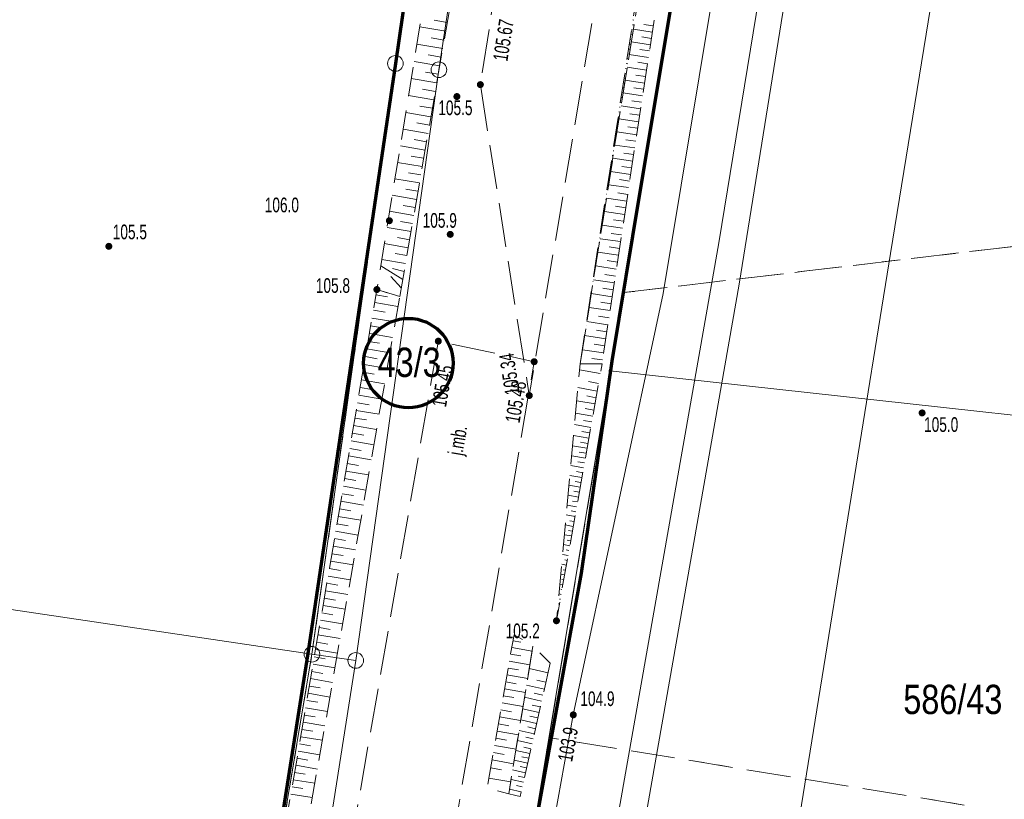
# Model space of a CAD drawing. Header units: inches. Extents: x 6497603 to 6502483, y 5925790 to 5934357.
# Tile 204 of 256: x 6500959 to 6501009, y 5926547 to 5926587. Entities that reach past the tile are written whole.
import ezdxf
from ezdxf.enums import TextEntityAlignment as Align

# ---------------------------------------------------------------- set-up
doc = ezdxf.new("R2010")
doc.units = ezdxf.units.IN
doc.header["$MEASUREMENT"] = 0
for name, pattern in [('1.5_0.75', [2.25, 1.5, -0.75]), ('2.25_0.75', [3, 2.25, -0.75]), ('219-1000', [0, 0]), ('egkk-1000', [3, 2.25, -0.75]), ('egug-1000', [1.5, 0.75, -0.75])]:
    doc.linetypes.add(name, pattern=pattern)
for name, color, linetype in [('000 Inne (niezydentyfikowane)', 7, 'Continuous'), ('202-punkt graniczny', 7, 'Continuous'), ('203-punkt graniczny', 7, 'Continuous'), ('211-numer działki ewidencyjnej', 7, 'Continuous'), ('217-kontur klasyfikacyjny', 7, 'Continuous'), ('218-kontur użytku gruntowego', 7, 'Continuous'), ('219-działka ewidencyjna', 7, 'Continuous'), ('jezdnia', 7, 'Continuous'), ('jezdnia-Atr17', 7, 'Continuous'), ('pikieta naturalna', 7, 'Continuous'), ('pikieta naturalna-Atr2', 7, 'Continuous'), ('pikieta sztuczna', 7, 'Continuous'), ('pikieta sztuczna-Atr2', 7, 'Continuous'), ('przewód kanalizacyjny', 7, 'Continuous'), ('przewód telekomunikacyjny podziemny', 7, 'Continuous'), ('przewód wodociągowy', 7, 'Continuous'), ('rzędna', 7, 'Continuous'), ('rzędna-Atr2', 7, 'Continuous'), ('skarpa nieumocniona', 7, 'Continuous')]:
    doc.layers.add(name, color=color, linetype=linetype)
doc.styles.get("Standard").update_dxf_attribs({"font": 'arial.ttf'})

# ---------------------------------------------------------------- blocks, each defined once
blk = doc.blocks.new('202')
at = {"color": 0, "linetype": 'Continuous', "lineweight": 0}
blk.add_circle((0, 0), 0.4, dxfattribs=at)
blk = doc.blocks.new('203')
at = {"linetype": 'Continuous', "lineweight": 0}
h = blk.add_hatch(color=0, dxfattribs=at)
edge = h.paths.add_edge_path()
edge.add_arc((0, 0), 0.09, 0, 360)
blk = doc.blocks.new('PW01')
at = {"linetype": 'Continuous', "lineweight": 13}
h = blk.add_hatch(color=0, dxfattribs=at)
edge = h.paths.add_edge_path()
edge.add_arc((0, 0), 0.18, 0, 360)

msp = doc.modelspace()

# ---------------------------------------------------------------- linework, layer by layer
at = {"color": 6, "lineweight": 70}
for points in [[(6501014.288, 5926803.269), (6501007.497, 5926761.792), (6501000.65, 5926723.114), (6500995.925, 5926696.36), (6500990.02, 5926661.92), (6500987.8, 5926647.455), (6500983.344, 5926617.376), (6500978.86, 5926589.52), (6500978.12, 5926584.44), (6500973.634, 5926554.262), (6500970.055, 5926531.585), (6500966.598, 5926510.957), (6500966.316, 5926508.932), (6500961.94, 5926483.39), (6500959.883, 5926470.656), (6500972.298, 5926468.045), (6500973.53, 5926475.65)], [(6500973.53, 5926475.25), (6500978.247, 5926503.835), (6500980.53, 5926517.48), (6500984.541, 5926541.433), (6500987.622, 5926558.382), (6500989.197, 5926569.209), (6500990.613, 5926577.773), (6500993.84, 5926597.08), (6500998.11, 5926622.62), (6501002.854, 5926651.083), (6501004.73, 5926664.74), (6501012.001, 5926705.671), (6501019.077, 5926747.779), (6501021.004, 5926759.578), (6501025.838, 5926782.648)]]:
    msp.add_lwpolyline(points, dxfattribs=at)
at = {"color": 5, "lineweight": 70}
msp.add_circle((6500978.779, 5926569.12), 2.284, dxfattribs=at)
at = {"layer": '000 Inne (niezydentyfikowane)', "color": 7, "linetype": 'Continuous', "lineweight": 18, "flags": 128}
for points in [[(6500980.77, 5926586.53), (6500980.1, 5926586.65)], [(6500990.26, 5926586.67), (6500990.31, 5926586.66)], [(6500980.69, 5926586.09), (6500979.36, 5926586.32)], [(6500990.19, 5926586.17), (6500990.23, 5926586.16)], [(6500990.23, 5926586.42), (6500990.31, 5926586.41)], [(6500991.25, 5926586.05), (6500990.28, 5926586.19)], [(6500991.29, 5926586.37), (6500990.81, 5926586.44)], [(6500980.61, 5926585.64), (6500979.95, 5926585.76)], [(6500990.11, 5926585.68), (6500990.15, 5926585.67)], [(6500990.15, 5926585.92), (6500990.23, 5926585.91)], [(6500991.15, 5926585.4), (6500990.18, 5926585.55)], [(6500991.2, 5926585.72), (6500990.71, 5926585.8)], [(6500980.54, 5926585.2), (6500979.22, 5926585.43)], [(6500990.03, 5926585.18), (6500990.08, 5926585.17)], [(6500990.07, 5926585.43), (6500990.16, 5926585.42)], [(6500991.1, 5926585.08), (6500990.61, 5926585.15)], [(6500980.38, 5926584.32), (6500979.07, 5926584.55)], [(6500980.46, 5926584.76), (6500979.8, 5926584.88)], [(6500989.96, 5926584.69), (6500990, 5926584.68)], [(6500990, 5926584.93), (6500990.08, 5926584.92)], [(6500991.05, 5926584.75), (6500990.07, 5926584.9)], [(6500991, 5926584.43), (6500990.51, 5926584.5)], [(6500980.31, 5926583.89), (6500979.66, 5926584)], [(6500989.88, 5926584.19), (6500989.92, 5926584.18)], [(6500989.92, 5926584.44), (6500990, 5926584.43)], [(6500990.95, 5926584.1), (6500989.97, 5926584.25)], [(6500980.23, 5926583.45), (6500978.93, 5926583.67)], [(6500989.81, 5926583.69), (6500989.84, 5926583.69)], [(6500989.84, 5926583.94), (6500989.92, 5926583.93)], [(6500990.85, 5926583.44), (6500989.87, 5926583.59)], [(6500990.9, 5926583.77), (6500990.41, 5926583.85)], [(6500980.16, 5926583.01), (6500979.51, 5926583.13)], [(6500989.73, 5926583.2), (6500989.77, 5926583.19)], [(6500989.77, 5926583.45), (6500989.84, 5926583.44)], [(6500990.8, 5926583.12), (6500990.31, 5926583.19)], [(6500980.08, 5926582.58), (6500978.79, 5926582.81)], [(6500989.65, 5926582.7), (6500989.69, 5926582.7)], [(6500989.69, 5926582.95), (6500989.76, 5926582.94)], [(6500990.75, 5926582.79), (6500989.76, 5926582.94)], [(6500990.7, 5926582.46), (6500990.21, 5926582.53)], [(6500980.01, 5926582.15), (6500979.36, 5926582.26)], [(6500989.58, 5926582.21), (6500989.61, 5926582.2)], [(6500989.62, 5926582.46), (6500989.68, 5926582.45)], [(6500990.65, 5926582.12), (6500989.66, 5926582.28)], [(6500979.93, 5926581.72), (6500978.65, 5926581.94)], [(6500989.5, 5926581.71), (6500989.53, 5926581.71)], [(6500989.54, 5926581.96), (6500989.6, 5926581.95)], [(6500990.55, 5926581.46), (6500989.55, 5926581.61)], [(6500990.6, 5926581.79), (6500990.1, 5926581.87)], [(6500979.79, 5926580.86), (6500978.51, 5926581.08)], [(6500979.86, 5926581.29), (6500979.22, 5926581.4)], [(6500989.39, 5926580.97), (6500989.45, 5926580.96)], [(6500989.43, 5926581.22), (6500989.46, 5926581.21)], [(6500989.46, 5926581.46), (6500989.53, 5926581.46)], [(6500990.5, 5926581.13), (6500990, 5926581.2)], [(6500979.71, 5926580.44), (6500979.08, 5926580.55)], [(6500989.31, 5926580.47), (6500989.37, 5926580.47)], [(6500989.35, 5926580.72), (6500989.38, 5926580.72)], [(6500990.45, 5926580.79), (6500989.44, 5926580.94)], [(6500990.4, 5926580.46), (6500989.9, 5926580.53)], [(6500979.64, 5926580.01), (6500978.37, 5926580.23)], [(6500989.24, 5926579.98), (6500989.29, 5926579.97)], [(6500989.27, 5926580.23), (6500989.3, 5926580.22)], [(6500990.35, 5926580.12), (6500989.34, 5926580.27)], [(6500979.56, 5926579.59), (6500978.93, 5926579.7)], [(6500989.16, 5926579.48), (6500989.21, 5926579.47)], [(6500989.2, 5926579.73), (6500989.22, 5926579.73)], [(6500990.25, 5926579.45), (6500989.23, 5926579.6)], [(6500990.3, 5926579.78), (6500989.79, 5926579.86)], [(6500979.49, 5926579.17), (6500978.23, 5926579.38)], [(6500989.08, 5926578.99), (6500989.13, 5926578.98)], [(6500989.12, 5926579.24), (6500989.15, 5926579.23)], [(6500990.2, 5926579.11), (6500989.69, 5926579.18)], [(6500979.35, 5926578.33), (6500978.09, 5926578.54)], [(6500979.42, 5926578.75), (6500978.79, 5926578.85)], [(6500989.01, 5926578.49), (6500989.05, 5926578.48)], [(6500989.04, 5926578.74), (6500989.07, 5926578.74)], [(6500990.15, 5926578.77), (6500989.12, 5926578.92)], [(6500990.09, 5926578.43), (6500989.58, 5926578.5)], [(6500979.27, 5926577.91), (6500978.65, 5926578.02)], [(6500988.93, 5926578), (6500988.98, 5926577.99)], [(6500988.97, 5926578.24), (6500988.99, 5926578.24)], [(6500990.04, 5926578.09), (6500989.02, 5926578.24)], [(6500979.2, 5926577.49), (6500977.96, 5926577.71)], [(6500988.85, 5926577.5), (6500988.9, 5926577.49)], [(6500988.89, 5926577.75), (6500988.91, 5926577.75)], [(6500989.94, 5926577.4), (6500988.91, 5926577.56)], [(6500989.99, 5926577.74), (6500989.48, 5926577.82)], [(6500979.13, 5926577.08), (6500978.51, 5926577.18)], [(6500988.78, 5926577.01), (6500988.82, 5926577)], [(6500988.82, 5926577.25), (6500988.84, 5926577.25)], [(6500989.89, 5926577.06), (6500989.37, 5926577.14)], [(6500979.06, 5926576.66), (6500977.82, 5926576.88)], [(6500988.7, 5926576.51), (6500988.74, 5926576.5)], [(6500988.74, 5926576.76), (6500988.76, 5926576.76)], [(6500989.83, 5926576.71), (6500988.8, 5926576.87)], [(6500989.78, 5926576.37), (6500989.26, 5926576.45)], [(6500978.92, 5926575.84), (6500977.69, 5926576.05)], [(6500978.99, 5926576.25), (6500978.37, 5926576.36)], [(6500988.63, 5926576.01), (6500988.66, 5926576.01)], [(6500988.66, 5926576.26), (6500988.68, 5926576.26)], [(6500989.73, 5926576.02), (6500988.69, 5926576.18)], [(6500978.84, 5926575.43), (6500978.23, 5926575.54)], [(6500988.55, 5926575.52), (6500988.58, 5926575.51)], [(6500989.62, 5926575.33), (6500988.58, 5926575.48)], [(6500988.59, 5926575.77), (6500988.6, 5926575.76)], [(6500989.68, 5926575.67), (6500989.15, 5926575.75)], [(6500978.77, 5926575.02), (6500977.55, 5926575.23)], [(6500988.47, 5926575.02), (6500988.5, 5926575.02)], [(6500988.51, 5926575.27), (6500988.53, 5926575.27)], [(6500989.57, 5926574.98), (6500989.05, 5926575.06)], [(6500978.63, 5926574.21), (6500977.42, 5926574.42)], [(6500978.7, 5926574.62), (6500978.1, 5926574.72)], [(6500988.4, 5926574.53), (6500988.42, 5926574.52)], [(6500988.44, 5926574.78), (6500988.45, 5926574.77)], [(6500989.52, 5926574.63), (6500988.47, 5926574.79)], [(6500978.49, 5926573.4), (6500977.37, 5926574.1)], [(6500978.56, 5926573.81), (6500977.97, 5926573.95)], [(6500988.32, 5926574.03), (6500988.35, 5926574.03)], [(6500988.36, 5926574.28), (6500988.37, 5926574.28)], [(6500989.41, 5926573.93), (6500988.36, 5926574.09)], [(6500989.47, 5926574.28), (6500988.94, 5926574.36)], [(6500978.42, 5926572.97), (6500977.89, 5926573.54)], [(6500988.25, 5926573.54), (6500988.27, 5926573.53)], [(6500988.28, 5926573.79), (6500988.3, 5926573.78)], [(6500989.36, 5926573.57), (6500988.83, 5926573.65)], [(6500988.17, 5926573.04), (6500988.19, 5926573.04)], [(6500988.21, 5926573.29), (6500988.22, 5926573.29)], [(6500989.31, 5926573.22), (6500988.24, 5926573.38)], [(6500989.25, 5926572.87), (6500988.72, 5926572.95)], [(6500977.12, 5926572.61), (6500977.72, 5926572.51)], [(6500988.09, 5926572.55), (6500988.11, 5926572.54)], [(6500988.13, 5926572.79), (6500988.14, 5926572.79)], [(6500989.2, 5926572.51), (6500988.13, 5926572.67)], [(6500977.06, 5926572.22), (6500978.25, 5926572.01)], [(6500988.02, 5926572.05), (6500988.03, 5926572.05)], [(6500989.09, 5926571.8), (6500988.02, 5926571.96)], [(6500988.05, 5926572.3), (6500988.06, 5926572.3)], [(6500989.15, 5926572.15), (6500988.61, 5926572.24)], [(6500976.92, 5926571.42), (6500978.11, 5926571.22)], [(6500976.99, 5926571.82), (6500977.59, 5926571.72)], [(6500987.94, 5926571.56), (6500987.95, 5926571.55)], [(6500987.98, 5926571.8), (6500987.99, 5926571.8)], [(6500989.04, 5926571.44), (6500988.5, 5926571.52)], [(6500976.85, 5926571.03), (6500977.45, 5926570.92)], [(6500987.86, 5926571.06), (6500987.87, 5926571.06)], [(6500987.9, 5926571.31), (6500987.91, 5926571.31)], [(6500988.98, 5926571.08), (6500987.9, 5926571.25)], [(6500976.79, 5926570.63), (6500977.97, 5926570.43)], [(6500987.79, 5926570.57), (6500987.8, 5926570.56)], [(6500988.87, 5926570.36), (6500987.79, 5926570.53)], [(6500988.93, 5926570.72), (6500988.39, 5926570.8)], [(6500976.72, 5926570.23), (6500977.31, 5926570.13)], [(6500987.71, 5926570.07), (6500987.72, 5926570.07)], [(6500988.82, 5926570), (6500988.28, 5926570.08)], [(6500976.59, 5926569.45), (6500977.18, 5926569.34)], [(6500976.65, 5926569.84), (6500977.84, 5926569.64)], [(6500987.67, 5926569.82), (6500987.68, 5926569.82)], [(6500988.76, 5926569.64), (6500987.68, 5926569.8)], [(6500976.52, 5926569.05), (6500977.7, 5926568.85)], [(6500988.71, 5926569.28), (6500988.16, 5926569.36)], [(6500976.45, 5926568.66), (6500977.04, 5926568.56)], [(6500988.59, 5926568.59), (6500987.53, 5926568.78)], [(6500976.38, 5926568.27), (6500977.56, 5926568.06)], [(6500988.5, 5926568.08), (6500987.99, 5926568.17)], [(6500976.25, 5926567.48), (6500977.43, 5926567.28)], [(6500976.32, 5926567.87), (6500976.91, 5926567.77)], [(6500988.43, 5926567.69), (6500987.45, 5926567.87)], [(6500988.37, 5926567.35), (6500987.9, 5926567.44)], [(6500976.18, 5926567.09), (6500976.77, 5926566.99)], [(6500988.32, 5926567.03), (6500987.39, 5926567.19)], [(6500976.12, 5926566.7), (6500977.29, 5926566.5)], [(6500988.21, 5926566.41), (6500987.33, 5926566.56)], [(6500988.26, 5926566.71), (6500987.81, 5926566.79)], [(6500975.98, 5926565.92), (6500977.15, 5926565.72)], [(6500976.05, 5926566.31), (6500976.64, 5926566.21)], [(6500988.1, 5926565.83), (6500987.27, 5926565.97)], [(6500988.15, 5926566.11), (6500987.73, 5926566.19)], [(6500975.92, 5926565.53), (6500976.5, 5926565.43)], [(6500988.01, 5926565.28), (6500987.22, 5926565.42)], [(6500988.05, 5926565.55), (6500987.65, 5926565.62)], [(6500975.85, 5926565.14), (6500977.02, 5926564.94)], [(6500987.91, 5926564.76), (6500987.17, 5926564.89)], [(6500987.96, 5926565.01), (6500987.58, 5926565.08)], [(6500975.72, 5926564.37), (6500976.88, 5926564.17)], [(6500975.79, 5926564.75), (6500976.37, 5926564.65)], [(6500987.83, 5926564.26), (6500987.13, 5926564.38)], [(6500987.87, 5926564.51), (6500987.51, 5926564.57)], [(6500975.65, 5926563.98), (6500976.23, 5926563.88)], [(6500987.74, 5926563.76), (6500987.08, 5926563.88)], [(6500987.78, 5926564.01), (6500987.44, 5926564.07)], [(6500975.59, 5926563.59), (6500976.75, 5926563.4)], [(6500987.65, 5926563.26), (6500987.03, 5926563.37)], [(6500987.69, 5926563.51), (6500987.38, 5926563.57)], [(6500975.52, 5926563.21), (6500976.1, 5926563.11)], [(6500987.56, 5926562.77), (6500986.99, 5926562.87)], [(6500987.6, 5926563.01), (6500987.31, 5926563.07)], [(6500975.39, 5926562.44), (6500975.97, 5926562.34)], [(6500975.46, 5926562.82), (6500976.61, 5926562.62)], [(6500987.47, 5926562.27), (6500986.94, 5926562.36)], [(6500987.52, 5926562.52), (6500987.24, 5926562.57)], [(6500975.33, 5926562.05), (6500976.48, 5926561.86)], [(6500987.38, 5926561.77), (6500986.89, 5926561.86)], [(6500987.43, 5926562.02), (6500987.17, 5926562.06)], [(6500975.26, 5926561.67), (6500975.84, 5926561.57)], [(6500987.3, 5926561.27), (6500986.85, 5926561.35)], [(6500987.34, 5926561.52), (6500987.11, 5926561.56)], [(6500975.13, 5926560.9), (6500975.7, 5926560.8)], [(6500975.2, 5926561.28), (6500976.35, 5926561.09)], [(6500987.21, 5926560.77), (6500986.8, 5926560.85)], [(6500987.25, 5926561.02), (6500987.04, 5926561.06)], [(6500975.06, 5926560.52), (6500976.21, 5926560.32)], [(6500987.12, 5926560.28), (6500986.76, 5926560.34)], [(6500987.16, 5926560.53), (6500986.97, 5926560.56)], [(6500975, 5926560.14), (6500975.57, 5926560.04)], [(6500987.03, 5926559.78), (6500986.71, 5926559.84)], [(6500987.07, 5926560.03), (6500986.9, 5926560.06)], [(6500974.87, 5926559.37), (6500975.44, 5926559.28)], [(6500974.93, 5926559.76), (6500976.08, 5926559.56)], [(6500986.94, 5926559.28), (6500986.66, 5926559.33)], [(6500986.99, 5926559.53), (6500986.84, 5926559.56)], [(6500974.81, 5926558.99), (6500975.95, 5926558.8)], [(6500986.85, 5926558.78), (6500986.62, 5926558.83)], [(6500986.9, 5926559.03), (6500986.77, 5926559.06)], [(6500974.74, 5926558.61), (6500975.31, 5926558.52)], [(6500986.77, 5926558.29), (6500986.57, 5926558.32)], [(6500986.81, 5926558.53), (6500986.7, 5926558.55)], [(6500974.61, 5926557.86), (6500975.18, 5926557.76)], [(6500974.68, 5926558.23), (6500975.81, 5926558.04)], [(6500986.68, 5926557.79), (6500986.52, 5926557.82)], [(6500986.72, 5926558.04), (6500986.63, 5926558.05)], [(6500974.55, 5926557.48), (6500975.68, 5926557.28)], [(6500986.59, 5926557.29), (6500986.48, 5926557.31)], [(6500986.63, 5926557.54), (6500986.57, 5926557.55)], [(6500974.48, 5926557.1), (6500975.05, 5926557)], [(6500986.5, 5926556.79), (6500986.43, 5926556.81)], [(6500986.55, 5926557.04), (6500986.5, 5926557.05)], [(6500974.35, 5926556.35), (6500974.92, 5926556.25)], [(6500974.42, 5926556.72), (6500975.55, 5926556.53)], [(6500986.41, 5926556.29), (6500986.38, 5926556.3)], [(6500986.46, 5926556.54), (6500986.43, 5926556.55)], [(6500974.29, 5926555.97), (6500975.42, 5926555.78)], [(6500986.37, 5926556.05), (6500986.36, 5926556.05)], [(6500974.23, 5926555.59), (6500974.79, 5926555.5)], [(6500974.1, 5926554.84), (6500974.66, 5926554.75)], [(6500974.16, 5926555.22), (6500975.29, 5926555.03)], [(6500984.13, 5926554.92), (6500984.53, 5926554.85)], [(6500984.18, 5926555.21), (6500984.23, 5926555.2)], [(6500974.03, 5926554.47), (6500975.16, 5926554.28)], [(6500984.07, 5926554.58), (6500985.11, 5926554.39)], [(6500973.97, 5926554.09), (6500974.53, 5926554)], [(6500983.94, 5926553.88), (6500984.99, 5926553.69)], [(6500984, 5926554.23), (6500984.53, 5926554.14)], [(6500973.84, 5926553.35), (6500974.4, 5926553.25)], [(6500973.91, 5926553.72), (6500975.03, 5926553.53)], [(6500983.88, 5926553.52), (6500984.41, 5926553.43)], [(6500985.92, 5926553.28), (6500984.96, 5926553.5)], [(6500973.78, 5926552.98), (6500974.9, 5926552.79)], [(6500983.76, 5926552.82), (6500984.29, 5926552.72)], [(6500983.82, 5926553.17), (6500984.88, 5926552.99)], [(6500985.81, 5926552.8), (6500985.35, 5926552.9)], [(6500973.72, 5926552.6), (6500974.27, 5926552.51)], [(6500983.7, 5926552.46), (6500984.76, 5926552.28)], [(6500985.73, 5926552.45), (6500984.82, 5926552.65)], [(6500973.59, 5926551.86), (6500974.15, 5926551.77)], [(6500973.65, 5926552.23), (6500974.77, 5926552.04)], [(6500983.63, 5926552.11), (6500984.17, 5926552.01)], [(6500985.59, 5926551.83), (6500984.72, 5926552.03)], [(6500985.66, 5926552.13), (6500985.21, 5926552.23)], [(6500973.53, 5926551.49), (6500974.64, 5926551.3)], [(6500983.51, 5926551.39), (6500984.05, 5926551.29)], [(6500983.57, 5926551.75), (6500984.64, 5926551.56)], [(6500985.46, 5926551.25), (6500984.62, 5926551.44)], [(6500985.53, 5926551.54), (6500985.1, 5926551.63)], [(6500973.46, 5926551.12), (6500974.02, 5926551.03)], [(6500983.44, 5926551.03), (6500984.52, 5926550.84)], [(6500985.33, 5926550.69), (6500984.53, 5926550.87)], [(6500985.4, 5926550.97), (6500984.99, 5926551.06)], [(6500973.34, 5926550.38), (6500973.89, 5926550.29)], [(6500973.4, 5926550.75), (6500974.51, 5926550.56)], [(6500983.32, 5926550.3), (6500984.41, 5926550.11)], [(6500983.38, 5926550.67), (6500983.92, 5926550.57)], [(6500985.21, 5926550.16), (6500984.44, 5926550.33)], [(6500985.27, 5926550.42), (6500984.88, 5926550.51)], [(6500973.28, 5926550.01), (6500974.38, 5926549.83)], [(6500983.25, 5926549.94), (6500983.8, 5926549.84)], [(6500985.1, 5926549.64), (6500984.36, 5926549.81)], [(6500985.16, 5926549.9), (6500984.78, 5926549.98)], [(6500973.15, 5926549.28), (6500974.25, 5926549.09)], [(6500973.21, 5926549.65), (6500973.77, 5926549.55)], [(6500983.19, 5926549.57), (6500984.29, 5926549.38)], [(6500984.99, 5926549.15), (6500984.27, 5926549.31)], [(6500985.04, 5926549.39), (6500984.68, 5926549.48)], [(6500973.09, 5926548.91), (6500973.64, 5926548.82)], [(6500983.06, 5926548.83), (6500984.16, 5926548.63)], [(6500983.13, 5926549.2), (6500983.68, 5926549.11)], [(6500984.88, 5926548.66), (6500984.19, 5926548.82)], [(6500984.93, 5926548.91), (6500984.58, 5926548.99)], [(6500973.03, 5926548.55), (6500974.13, 5926548.36)], [(6500982.99, 5926548.42), (6500983.54, 5926548.32)], [(6500984.77, 5926548.17), (6500984.11, 5926548.32)], [(6500984.82, 5926548.42), (6500984.49, 5926548.49)], [(6500972.9, 5926547.81), (6500974, 5926547.63)], [(6500972.96, 5926548.18), (6500973.51, 5926548.09)], [(6500982.9, 5926547.89), (6500984.01, 5926547.7)], [(6500984.66, 5926547.69), (6500984.03, 5926547.83)], [(6500984.71, 5926547.93), (6500984.39, 5926548)], [(6500972.84, 5926547.45), (6500973.39, 5926547.36)], [(6500984.55, 5926547.2), (6500983.95, 5926547.33)], [(6500984.6, 5926547.44), (6500984.3, 5926547.51)], [(6500972.78, 5926547.08), (6500973.87, 5926546.9)], [(6500984.49, 5926546.95), (6500984.34, 5926546.99)]]:
    msp.add_lwpolyline(points, dxfattribs=at)
at = {"layer": '217-kontur klasyfikacyjny', "color": 3, "linetype": 'egkk-1000', "lineweight": 18, "flags": 128}
for points in [[(6501005.13, 5926664.74), (6500989.77, 5926572.72)], [(6500978.12, 5926584.44), (6500978.86, 5926589.52)], [(6500973.85, 5926554.23), (6500978.12, 5926584.44)], [(6500989.77, 5926572.72), (6501081.2, 5926583.56)], [(6500989.77, 5926572.72), (6500985.97, 5926549.97)], [(6500966.26, 5926508.94), (6500973.85, 5926554.23)], [(6500985.97, 5926549.97), (6500980.53, 5926517.48)], [(6501119.71, 5926528.22), (6500985.97, 5926549.97)]]:
    msp.add_lwpolyline(points, dxfattribs=at)
at = {"layer": '218-kontur użytku gruntowego', "color": 3, "linetype": 'egug-1000', "lineweight": 18, "flags": 128}
for points in [[(6501005.13, 5926664.74), (6500989.77, 5926572.72)], [(6500978.12, 5926584.44), (6500978.86, 5926589.52)], [(6500973.85, 5926554.23), (6500978.12, 5926584.44)], [(6501081.2, 5926583.56), (6500989.77, 5926572.72)], [(6500989.77, 5926572.72), (6500985.97, 5926549.97)], [(6500966.26, 5926508.94), (6500973.85, 5926554.23)], [(6500985.97, 5926549.97), (6500980.53, 5926517.48)], [(6501119.71, 5926528.22), (6500985.97, 5926549.97)]]:
    msp.add_lwpolyline(points, dxfattribs=at)
at = {"layer": '219-działka ewidencyjna', "color": 3, "linetype": '219-1000', "lineweight": 18, "flags": 128}
for points in [[(6500973.85, 5926554.23), (6500643.25, 5926603.37)], [(6500989.1, 5926568.73), (6500993.84, 5926597.08)], [(6500978.86, 5926589.52), (6500978.12, 5926584.44)], [(6500981.09, 5926589.08), (6500980.34, 5926584.12)], [(6500978.12, 5926584.44), (6500973.85, 5926554.23)], [(6500980.34, 5926584.12), (6500976.09, 5926553.91)], [(6500984.35, 5926540.33), (6500989.1, 5926568.73)], [(6500989.1, 5926568.73), (6501028.44, 5926564.39)], [(6500973.85, 5926554.23), (6500966.26, 5926508.94)], [(6500976.09, 5926553.91), (6500968.99, 5926508.56)], [(6500976.09, 5926553.91), (6500973.85, 5926554.23)]]:
    msp.add_lwpolyline(points, dxfattribs=at)
at = {"layer": 'jezdnia', "color": 7, "linetype": '2.25_0.75', "lineweight": 18, "flags": 128}
for points in [[(6501025.32, 5926915.88), (6501030.82, 5926916.01), (6501032.38, 5926904.7), (6501033.21, 5926895.61), (6501033.62, 5926886.59), (6501033.86, 5926880.46), (6501033.77, 5926866.21), (6501033.01, 5926852.22), (6501031.2, 5926836.42), (6501028.13, 5926818.02), (6501026.18, 5926806.98), (6501020.84, 5926778.22), (6501016.52, 5926754.88), (6501012.81, 5926734.36), (6501007.17, 5926702.82), (6501002.42, 5926674.42), (6500999.46, 5926654.6), (6500995.46, 5926631.76), (6500991.25, 5926604.83), (6500984.96, 5926567.46), (6500982.46, 5926583.36), (6500988.61, 5926622.47), (6500999.68, 5926689.79), (6501003.56, 5926712.38), (6501008.32, 5926739.53), (6501011.88, 5926759.98), (6501018.27, 5926793.07), (6501022.6, 5926817.63), (6501025.73, 5926836.94), (6501027.42, 5926850.37), (6501028.54, 5926866.18), (6501028.51, 5926883.21), (6501027.18, 5926901.67)], [(6500964.63, 5926476.24), (6500967.48, 5926494.08), (6500971.72, 5926519.37), (6500975.6, 5926543.06), (6500980.31, 5926570.24), (6500985.21, 5926569.19), (6500980.67, 5926542.45), (6500976.72, 5926518.4), (6500972.44, 5926493.42), (6500970.47, 5926475.3), (6500967.52, 5926475.78)]]:
    msp.add_lwpolyline(points, close=True, dxfattribs=at)
at = {"layer": 'przewód kanalizacyjny', "color": 34, "linetype": 'Continuous', "lineweight": 18, "flags": 128}
msp.add_lwpolyline([(6501003.95, 5927073.51), (6501025.81, 5926978.07), (6501035.87, 5926937.23), (6501039.66, 5926890.33), (6501042.57, 5926877.1), (6501036.67, 5926815.74), (6501025.75, 5926759.78), (6501010.3, 5926664.16), (6500995.69, 5926573.15), (6500985.69, 5926516.13), (6500980.52, 5926488.69), (6501036.78, 5926481.38)], dxfattribs=at)
at = {"layer": 'przewód telekomunikacyjny podziemny', "color": 30, "linetype": 'Continuous', "lineweight": 18, "flags": 128}
for points in [[(6501044.69, 5926815.36), (6501035.71, 5926766.18), (6501027.74, 5926718.85), (6501020.68, 5926671.15), (6501011.26, 5926622.96), (6501003.43, 5926574.72), (6500995.72, 5926526.99), (6500987.58, 5926482.63), (6500981.59, 5926441.29), (6500972.21, 5926403.46)], [(6500990.65, 5926665.04), (6500987.45, 5926640.45), (6500986.95, 5926634.29), (6500986.01, 5926631.95), (6500983.85, 5926619.57), (6500998.55, 5926617.08), (6500997.31, 5926609.2), (6500995.49, 5926594.85), (6500991.8, 5926572.67), (6500987.21, 5926551.13), (6500982.75, 5926526.41), (6500978.16, 5926502.55), (6500973.52, 5926479.09), (6500971.89, 5926467.87), (6500969.86, 5926456.4), (6500967.19, 5926441.32), (6500964.2, 5926424.48), (6500961.05, 5926407.01)]]:
    msp.add_lwpolyline(points, dxfattribs=at)
at = {"layer": 'przewód wodociągowy', "color": 5, "linetype": 'Continuous', "lineweight": 18, "flags": 128}
msp.add_lwpolyline([(6501009.27, 5926663.27), (6501003.13, 5926626.99), (6501002.42, 5926622.82), (6500994.65, 5926575.27), (6500988.11, 5926538.08), (6500979.08, 5926487.69), (6501036.8, 5926480.16)], dxfattribs=at)
at = {"layer": 'skarpa nieumocniona', "color": 7, "linetype": '1.5_0.75', "lineweight": 18, "flags": 128}
for points in [[(6500978.34, 5926572.52), (6500977.17, 5926572.88), (6500985.37, 5926623.14), (6500987.05, 5926622.79)], [(6500978.34, 5926572.52), (6500977.17, 5926572.88), (6500985.37, 5926623.14), (6500987.05, 5926622.79)], [(6500987.56, 5926569.08), (6500995.54, 5926621), (6500995.8, 5926620.95)], [(6500987.56, 5926569.08), (6500995.54, 5926621), (6500995.8, 5926620.95)], [(6500987.56, 5926569.08), (6500995.8, 5926620.95), (6500996.5, 5926620.78), (6500988.68, 5926569.08)], [(6500987.56, 5926569.08), (6500995.8, 5926620.95), (6500996.5, 5926620.78), (6500988.68, 5926569.08)], [(6500972.1, 5926543.11), (6500977.17, 5926572.88), (6500978.34, 5926572.52), (6500973.39, 5926544.14)], [(6500972.1, 5926543.11), (6500977.17, 5926572.88), (6500978.34, 5926572.52), (6500973.39, 5926544.14)], [(6500987.56, 5926569.08), (6500988.68, 5926569.08), (6500986.35, 5926555.94)], [(6500987.56, 5926569.08), (6500988.68, 5926569.08), (6500986.35, 5926555.94)], [(6500985.15, 5926554.65), (6500983.91, 5926547.09), (6500982.81, 5926547.4), (6500984.18, 5926555.23)], [(6500985.15, 5926554.65), (6500983.91, 5926547.09), (6500982.81, 5926547.4), (6500984.18, 5926555.23)], [(6500986.03, 5926553.77), (6500984.49, 5926546.95), (6500983.91, 5926547.09), (6500985.15, 5926554.65)], [(6500986.03, 5926553.77), (6500984.49, 5926546.95), (6500983.91, 5926547.09), (6500985.15, 5926554.65)]]:
    msp.add_lwpolyline(points, close=True, dxfattribs=at)

# ---------------------------------------------------------------- block references
at = {"layer": '202-punkt graniczny', "color": 7, "linetype": 'Continuous', "lineweight": 18}
for p in [(6500978.12, 5926584.44), (6500980.34, 5926584.12), (6500973.85, 5926554.23), (6500976.09, 5926553.91)]:
    msp.add_blockref('202', p, dxfattribs=at)
at = {"layer": '203-punkt graniczny', "color": 7, "linetype": 'Continuous', "lineweight": 18}
msp.add_blockref('203', (6500989.1, 5926568.73), dxfattribs=at)
at = {"layer": 'pikieta naturalna', "color": 7, "linetype": 'Continuous', "lineweight": 13}
for p in [(6500981.26, 5926582.75), (6500977.81, 5926576.4), (6500980.92, 5926575.7), (6500963.47, 5926575.09), (6500977.17, 5926572.88), (6501005.04, 5926566.57), (6500986.35, 5926555.94), (6500987.21, 5926551.13)]:
    msp.add_blockref('PW01', p, dxfattribs=at)
at = {"layer": 'pikieta sztuczna', "color": 7, "linetype": 'Continuous', "lineweight": 13}
for p in [(6500982.46, 5926583.36), (6500980.31, 5926570.24), (6500985.21, 5926569.19), (6500984.96, 5926567.46)]:
    msp.add_blockref('PW01', p, dxfattribs=at)
at = {"layer": 'rzędna', "color": 30, "linetype": 'Continuous', "lineweight": 18}
msp.add_blockref('PW01', (6500987.21, 5926551.13), dxfattribs=at)

# ---------------------------------------------------------------- texts
at = {"layer": '211-numer działki ewidencyjnej', "color": 3, "linetype": 'Continuous', "lineweight": 18, "width": 0.79}
msp.add_text('43/3', height=1.5, dxfattribs=at).set_placement((6500977.21, 5926568.41))
msp.add_text('586/43', height=1.5, dxfattribs=at).set_placement((6501004.08, 5926552.67), align=Align.TOP_LEFT)
at = {"layer": 'jezdnia-Atr17', "color": 7, "width": 0.667}
msp.add_text('j.mb.', height=0.75, rotation=80.169, dxfattribs=at).set_placement((6500981.54, 5926564.36))
at = {"layer": 'pikieta naturalna-Atr2', "color": 7, "width": 0.667}
for s, p in [('105.5', (6500980.31, 5926581.8)), ('106.0', (6500971.44, 5926576.83)), ('105.9', (6500979.51, 5926576.04)), ('105.5', (6500963.67, 5926575.45)), ('105.8', (6500974.05, 5926572.71)), ('105.0', (6501005.14, 5926565.6)), ('105.2', (6500983.75, 5926555.05)), ('104.9', (6500987.57, 5926551.58))]:
    msp.add_text(s, height=0.75, dxfattribs=at).set_placement(p)
at = {"layer": 'pikieta sztuczna-Atr2', "color": 7, "width": 0.667}
for s, rotation, p in [('105.67', 81.063, (6500983.84, 5926584.52)), ('105.34', 98.935, (6500984.48, 5926567.56)), ('105.45', 80.169, (6500980.7, 5926566.83)), ('105.48', 80.364, (6500984.46, 5926566.02))]:
    msp.add_text(s, height=0.75, rotation=rotation, dxfattribs=at).set_placement(p)
at = {"layer": 'rzędna-Atr2', "color": 30, "width": 0.667}
msp.add_text('103.9', height=0.75, rotation=79.772, dxfattribs=at).set_placement((6500986.78, 5926548.76), align=Align.MIDDLE_LEFT)

doc.saveas('drawing.dxf')
